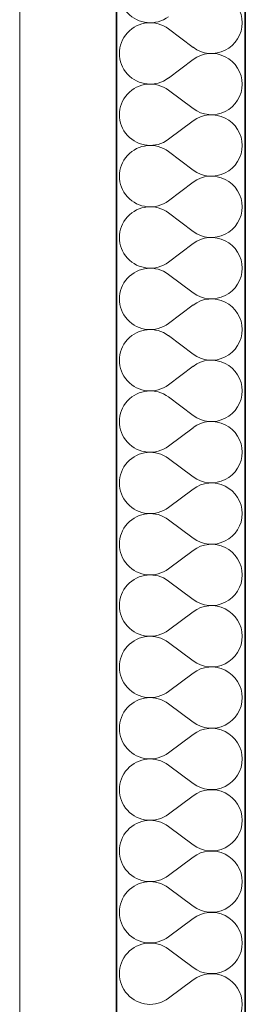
# Model space of a CAD drawing. Header units: millimetres. Extents: x -34676 to 172266, y 39940 to 476087.
# Tile 161 of 256: x 50060 to 50410, y 311553 to 313082. Entities that reach past the tile are written whole.
import ezdxf

# ---------------------------------------------------------------- set-up
doc = ezdxf.new("R2010")
doc.units = ezdxf.units.MM
doc.header["$MEASUREMENT"] = 0
doc.linetypes.add('Kropki i Kreski', pattern=[6.702778, 3.527778, -1.763889, 0, -1.411111])
for name, color, linetype in [('#podkład', 252, 'Continuous'), ('- A - ocieplenie', 7, 'Continuous'), ('Konstrukcja - Siatka mod', 7, 'Continuous'), ('Konstrukcja - Stropy', 7, 'Continuous'), ('Konstrukcja - Ściany zewnętrzne', 7, 'Continuous')]:
    doc.layers.add(name, color=color, linetype=linetype)

# ---------------------------------------------------------------- blocks, each defined once
blk = doc.blocks.new('ILHKGJHF')
at = {"layer": '- A - ocieplenie', "color": 252, "linetype": 'Continuous', "lineweight": 35, "ltscale": 100}
for p, q in [((49817.6, 328890.5), (49817.6, 316110.5)), ((50017.6, 316310.5), (50017.6, 328890.5))]:
    blk.add_line(p, q, dxfattribs=at)
at = {"layer": '- A - ocieplenie', "color": 252, "linetype": 'Continuous', "lineweight": 13, "ltscale": 100}
for p, q in [((49898.5, 318432.5), (49936.6, 318403.9)), ((49898.5, 318356.3), (49936.6, 318384.9)), ((49898.5, 318337.3), (49936.6, 318308.7)), ((49898.5, 318261.1), (49936.6, 318289.6)), ((49898.5, 318242), (49936.6, 318213.4)), ((49898.5, 318165.8), (49936.6, 318194.4)), ((49898.5, 318146.8), (49936.6, 318118.2)), ((49898.5, 318070.6), (49936.6, 318099.2)), ((49898.5, 318051.5), (49936.6, 318023)), ((49898.5, 317975.4), (49936.6, 318003.9)), ((49898.5, 317956.3), (49936.6, 317927.7)), ((49898.5, 317880.1), (49936.6, 317908.7)), ((49898.5, 317861.1), (49936.6, 317832.5)), ((49898.5, 317784.9), (49936.6, 317813.4)), ((49898.5, 317765.8), (49936.6, 317737.3)), ((49898.5, 317689.6), (49936.6, 317718.2)), ((49898.5, 317670.6), (49936.6, 317642)), ((49898.5, 317594.4), (49936.6, 317623)), ((49898.5, 317575.4), (49936.6, 317546.8)), ((49898.5, 317499.2), (49936.6, 317527.7)), ((49898.5, 317480.1), (49936.6, 317451.5)), ((49898.5, 317403.9), (49936.6, 317432.5)), ((49898.5, 317384.9), (49936.6, 317356.3)), ((49898.5, 317308.7), (49936.6, 317337.3)), ((49898.5, 317289.6), (49936.6, 317261.1)), ((49898.5, 317213.4), (49936.6, 317242)), ((49898.5, 317194.4), (49936.6, 317165.8)), ((49898.5, 317118.2), (49936.6, 317146.8)), ((49898.5, 317099.2), (49936.6, 317070.6)), ((49898.5, 317023), (49936.6, 317051.5)), ((49898.5, 317003.9), (49936.6, 316975.4)), ((49898.5, 316927.7), (49936.6, 316956.3))]:
    blk.add_line(p, q, dxfattribs=at)
for centre, start, end in [((49869.9, 318489.6), 53.1301, 306.8699), ((49965.2, 318442), 0, 126.8699), ((49869.9, 318394.4), 53.1301, 306.8699), ((49965.2, 318442), 233.1301, 0), ((49965.2, 318346.8), 0, 126.8699), ((49869.9, 318299.2), 53.1301, 306.8699), ((49965.2, 318346.8), 233.1301, 0), ((49965.2, 318251.5), 0, 126.8699), ((49869.9, 318203.9), 53.1301, 306.8699), ((49965.2, 318251.5), 233.1301, 0), ((49965.2, 318156.3), 0, 126.8699), ((49869.9, 318108.7), 53.1301, 306.8699), ((49965.2, 318156.3), 233.1301, 0), ((49965.2, 318061.1), 0, 126.8699), ((49869.9, 318013.4), 53.1301, 306.8699), ((49965.2, 318061.1), 233.1301, 0), ((49965.2, 317965.8), 0, 126.8699), ((49869.9, 317918.2), 53.1301, 306.8699), ((49965.2, 317965.8), 233.1301, 0), ((49965.2, 317870.6), 0, 126.8699), ((49869.9, 317823), 53.1301, 306.8699), ((49965.2, 317870.6), 233.1301, 0), ((49965.2, 317775.4), 0, 126.8699), ((49869.9, 317727.7), 53.1301, 306.8699), ((49965.2, 317775.4), 233.1301, 0), ((49965.2, 317680.1), 0, 126.8699), ((49869.9, 317632.5), 53.1301, 306.8699), ((49965.2, 317680.1), 233.1301, 0), ((49965.2, 317584.9), 0, 126.8699), ((49869.9, 317537.3), 53.1301, 306.8699), ((49965.2, 317584.9), 233.1301, 0), ((49965.2, 317489.6), 0, 126.8699), ((49869.9, 317442), 53.1301, 306.8699), ((49965.2, 317489.6), 233.1301, 0), ((49965.2, 317394.4), 0, 126.8699), ((49869.9, 317346.8), 53.1301, 306.8699), ((49965.2, 317394.4), 233.1301, 0), ((49965.2, 317299.2), 0, 126.8699), ((49869.9, 317251.5), 53.1301, 306.8699), ((49965.2, 317299.2), 233.1301, 0), ((49965.2, 317203.9), 0, 126.8699), ((49869.9, 317156.3), 53.1301, 306.8699), ((49965.2, 317203.9), 233.1301, 0), ((49965.2, 317108.7), 0, 126.8699), ((49869.9, 317061.1), 53.1301, 306.8699), ((49965.2, 317108.7), 233.1301, 0), ((49965.2, 317013.4), 0, 126.8699), ((49869.9, 316965.8), 53.1301, 306.8699), ((49965.2, 317013.4), 233.1301, 0), ((49965.2, 316918.2), 0, 126.8699), ((49965.2, 316918.2), 233.1301, 0)]:
    blk.add_arc(centre, 47.6, start, end, dxfattribs=at)
at = {"layer": 'Konstrukcja - Siatka mod', "color": 252, "linetype": 'Kropki i Kreski', "lineweight": 13, "ltscale": 100}
blk.add_line((49667.6, 331696.4), (49667.6, 314731.6), dxfattribs=at)
at = {"layer": 'Konstrukcja - Stropy', "color": 252, "linetype": 'Continuous', "lineweight": 13, "ltscale": 100}
blk.add_line((49667.6, 316110.5), (49667.6, 328590.5), dxfattribs=at)
at = {"layer": 'Konstrukcja - Ściany zewnętrzne', "color": 252, "linetype": 'Continuous', "lineweight": 35, "ltscale": 100}
blk.add_line((49817.6, 315810.5), (49817.6, 328890.5), dxfattribs=at)

msp = doc.modelspace()

# ---------------------------------------------------------------- block references
at = {"layer": '#podkład'}
msp.add_blockref('ILHKGJHF', (392.7, -5365.3), dxfattribs=at)

doc.saveas('drawing.dxf')
